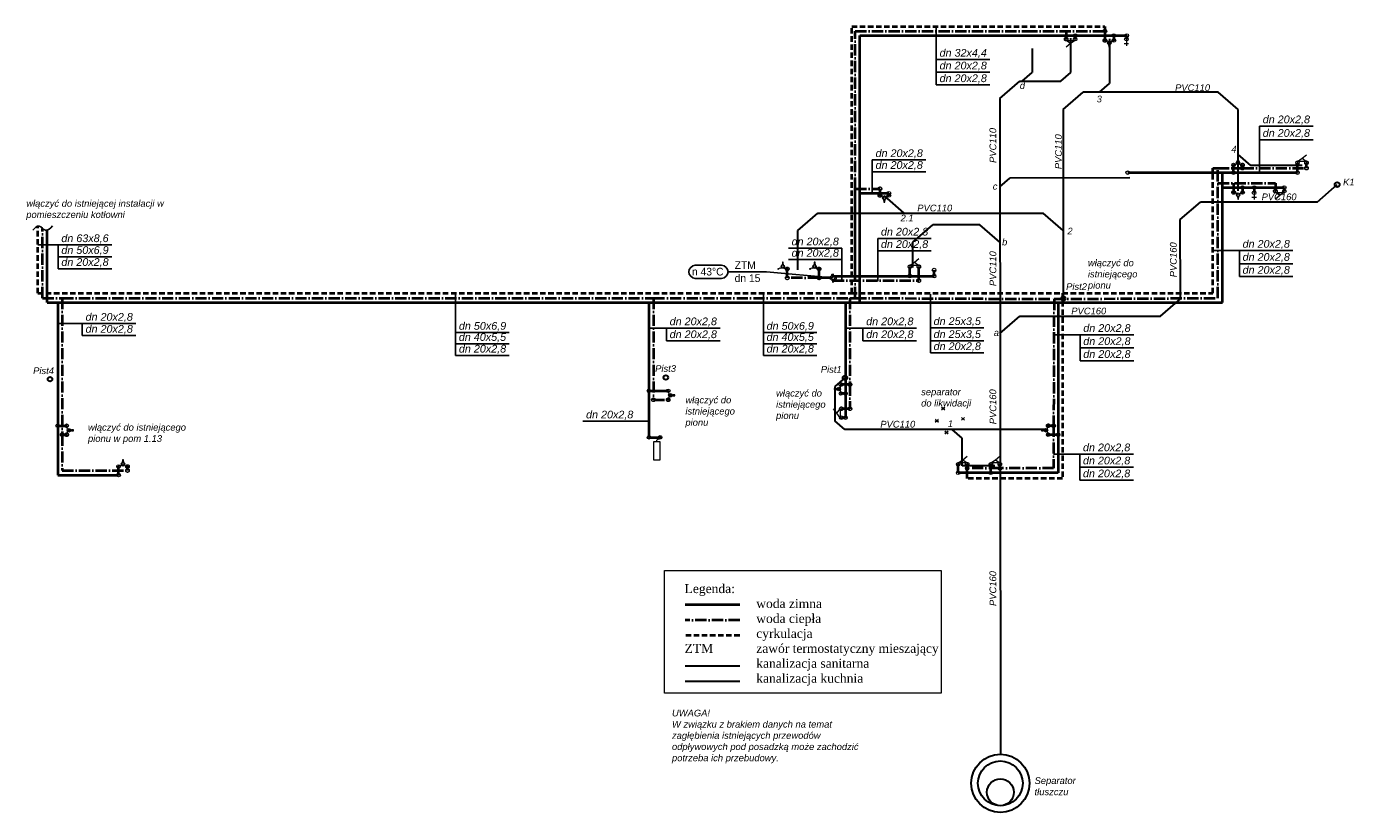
# Model space of a CAD drawing. Header units: millimetres. Extents: x 140532 to 182405, y -11883 to 1516.
# Tile 14 of 23: x 153646 to 156610, y -11355 to -9601. Entities that reach past the tile are written whole.
import ezdxf

# ---------------------------------------------------------------- set-up
doc = ezdxf.new("R2010")
doc.units = ezdxf.units.MM
for name, pattern in [('H2OCW', [0]), ('H2OCYR', [181.05, 120.7, -60.35]), ('H2OHW', [371.354, 250.4, -60.35, 0.254, -60.35])]:
    doc.linetypes.add(name, pattern=pattern)
for name, color, linetype, lineweight in [('kan_kuchnia', 30, 'Continuous', 30), ('kanalizacja sanitarna', 24, 'Continuous', 30), ('SAN_Armatura H2O na rzucie', 7, 'Continuous', 13), ('SAN_Odbiorniki H2O na rzucie', 7, 'Continuous', 13), ('SAN_Przewody ciepłej wody H2O na rzucie', 1, 'H2OHW', 40), ('SAN_Przybory H2O na rzucie', 7, 'Continuous', 13), ('woda opis', 7, 'Continuous', 25)]:
    doc.layers.add(name, color=color, linetype=linetype, lineweight=lineweight)
for name, color, linetype in [('SAN_Etykiety armatury H2O na rzucie', 7, 'Continuous'), ('SAN_Etykiety przewodów H2O na rzucie', 7, 'Continuous'), ('SAN_Piony H2O na rzucie', 8, 'Continuous')]:
    doc.layers.add(name, color=color, linetype=linetype)
doc.layers.add('SAN_Przewody cyrkulacji H2O na rzucie', color=7, linetype='Continuous', lineweight=40, true_color=0x800080)
doc.layers.add('SAN_Przewody zimnej wody H2O na rzucie', color=7, linetype='Continuous', lineweight=40, true_color=0x4aa5ff)
doc.styles.add('Etykiety armatury H2O na rzucie', font='txt')
doc.styles.add('Etykiety przewodów H2O na rzucie', font='ariali.ttf')

# ---------------------------------------------------------------- blocks, each defined once
blk = doc.blocks.new('BATCZST')
at = {"layer": 'SAN_Odbiorniki H2O na rzucie'}
for points in [[(-10, -60), (-10, -100), (10, -100), (10, -60)], [(0, -100), (0, -40)]]:
    blk.add_lwpolyline(points, dxfattribs=at)
for centre, radius in [((-100, 50), 10), ((0, 0), 40), ((100, 50), 10)]:
    blk.add_circle(centre, radius, dxfattribs=at)
at = {"layer": 'SAN_Odbiorniki H2O na rzucie', "linetype": 'Continuous'}
for points in [[(-30, 30), (-60, 50), (-70, 20), (-100, 50)], [(30, 30), (60, 50), (70, 20), (100, 50)]]:
    blk.add_open_spline(points, degree=3, dxfattribs=at)
at = {"layer": 'SAN_Odbiorniki H2O na rzucie'}
blk.add_open_spline([(-20, 0), (-20, -20), (-20, -40), (-10, -60), (-10, -60), (-10, -70), (10, -70), (10, -60), (10, -60), (20, -40), (20, -20), (20, 0), (20, 0), (20, 10), (10, 20), (0, 20), (0, 20), (-10, 20), (-20, 10), (-20, 0)], degree=3, knots=[0, 0, 0, 0, 0.05, 0.05, 0.05, 0.05, 0.1, 0.1, 0.1, 0.1, 0.15, 0.15, 0.15, 0.15, 0.2, 0.2, 0.2, 0.2, 1, 1, 1, 1], dxfattribs=at)
blk = doc.blocks.new('BATCZRW')
at = {"layer": 'SAN_Odbiorniki H2O na rzucie'}
for p, q in [((-100, -30), (-100, 0)), ((100, -30), (100, 0)), ((0, -100), (-100, -180))]:
    blk.add_line(p, q, dxfattribs=at)
blk.add_lwpolyline([(-100, -30), (100, -30), (0, -100), (-100, -30)], dxfattribs=at)
blk = doc.blocks.new('ZBPL_H')
at = {"layer": 'SAN_Przybory H2O na rzucie'}
blk.add_lwpolyline([(-200, 0), (200, 0), (200, 150), (-200, 150), (-200, 0)], dxfattribs=at)
blk.add_circle((300, 0), 10, dxfattribs=at)
at = {"layer": 'SAN_Przybory H2O na rzucie', "linetype": 'Continuous'}
blk.add_open_spline([(200, 80), (240, 80), (240, 70), (250, 60), (250, 60), (260, 50), (270, 0), (300, 0)], degree=3, knots=[0, 0, 0, 0, 0.125, 0.125, 0.125, 0.125, 1, 1, 1, 1], dxfattribs=at)
blk = doc.blocks.new('ZAWCZ')
at = {"layer": 'SAN_Odbiorniki H2O na rzucie'}
for p, q in [((0, 0), (0, -150)), ((-50, -100), (50, -100))]:
    blk.add_line(p, q, dxfattribs=at)
blk = doc.blocks.new('VERTPIPEHOTWATER_H2O_P')
at = {"layer": 'SAN_Przewody ciepłej wody H2O na rzucie', "lineweight": 13}
blk.add_circle((0, 0), 40, dxfattribs=at)
blk = doc.blocks.new('VERTPIPECOLDWATER_H2O_P')
at = {"layer": 'SAN_Przewody zimnej wody H2O na rzucie', "lineweight": 13}
blk.add_circle((0, 0), 40, dxfattribs=at)
blk = doc.blocks.new('VERTPIPECIRWATER_H2O_P')
at = {"layer": 'SAN_Przewody cyrkulacji H2O na rzucie', "lineweight": 13}
blk.add_circle((0, 0), 40, dxfattribs=at)
blk = doc.blocks.new('ZTMIXCWU_H2O_P_V')
at = {"layer": 'SAN_Armatura H2O na rzucie'}
blk.add_lwpolyline([(20, 20), (20, 80), (-20, 80), (-20, 20)], dxfattribs=at)
blk.add_circle((0, 0), 40, dxfattribs=at)
at = {"layer": 'SAN_Przewody ciepłej wody H2O na rzucie'}
for points in [[(70, 20), (40, 0), (40, 0), (40, 0), (70, -20), (70, 20)], [(0, -70), (20, -40), (0, -40), (0, -40), (0, -40), (0, -40), (-20, -40), (0, -70)]]:
    blk.add_lwpolyline(points, dxfattribs=at)
at = {"layer": 'SAN_Przewody zimnej wody H2O na rzucie'}
blk.add_lwpolyline([(-70, 20), (-40, 0), (-70, -20), (-70, 20)], dxfattribs=at)

msp = doc.modelspace()

# ---------------------------------------------------------------- linework, layer by layer
at = {"lineweight": 0}
msp.add_lwpolyline([(155070.8, -10815.2), (155689.3, -10815.2), (155689.3, -11088.7), (155070.8, -11088.7)], close=True, dxfattribs=at)
at = {"layer": 'kan_kuchnia'}
for p, q in [((155978.5, -9703.5), (155978.5, -9626.8)), ((155892.1, -9650.3), (155892.2, -9703.5)), ((155820.1, -9761.9), (155864.7, -9723.1)), ((155864.7, -9723.1), (155956.2, -9722.9)), ((155869.8, -9723.1), (155892.2, -9703.5)), ((155956.2, -9722.9), (155978.5, -9703.5)), ((155820.1, -9761.9), (155821.4, -11225.1)), ((155820.3, -9958.8), (155842.7, -9939.3)), ((156111, -9938.8), (155842.7, -9939.3)), ((156529.2, -9992.6), (156573.8, -9953.8)), ((156223.4, -10031.7), (156268.3, -9992.6)), ((156529.2, -9992.6), (156268.3, -9992.6)), ((155625.7, -10082.1), (155670.3, -10043.3)), ((155775.8, -10043.3), (155670.3, -10043.3)), ((155820.4, -10082.1), (155775.8, -10043.3)), ((156223.7, -10208.7), (156223.4, -10031.7)), ((155625.7, -10138.7), (155625.7, -10082.1)), ((156179.1, -10247.5), (156223.7, -10208.7)), ((155820.4, -10286.2), (155865, -10247.4)), ((155865, -10247.4), (156179.1, -10247.4)), ((155239, -11062.7), (155117.5, -11062.7))]:
    msp.add_line(p, q, dxfattribs=at)
for centre, radius in [((156573.8, -9953.8), 5.5), ((155821.4, -11290.1), 65), ((155821.4, -11290.1), 50), ((155821.4, -11310.1), 30)]:
    msp.add_circle(centre, radius, dxfattribs=at)
at = {"layer": 'kanalizacja sanitarna'}
for p, q in [((156065, -9628.6), (156065, -9728.1)), ((155961.9, -9786.3), (156006.5, -9747.5)), ((156308, -9747.5), (156006.5, -9747.5)), ((156042.7, -9747.5), (156065, -9728.1)), ((156352.6, -9786.3), (156308, -9747.5)), ((155961.9, -9786.3), (155961.9, -10208.1)), ((156352.6, -9967.9), (156352.6, -9786.3)), ((156380.8, -9910.9), (156352.6, -9886.4)), ((156495.4, -9910.9), (156380.8, -9910.9)), ((155606.8, -10017.7), (155562.2, -9978.9)), ((155368.9, -10056.5), (155413.5, -10017.7)), ((155413.5, -10017.7), (155917.3, -10017.7)), ((155961.9, -10056.5), (155917.3, -10017.7)), ((155368.9, -10144.1), (155368.9, -10056.5)), ((155474.2, -10385), (155451.9, -10404.4)), ((155451.9, -10404.4), (155451.9, -10480.7)), ((155474.2, -10500.1), (155451.9, -10480.7)), ((155927.8, -10500.1), (155474.2, -10500.1)), ((155736.2, -10519.5), (155713.9, -10500.1)), ((155736.2, -10581.4), (155736.2, -10519.5)), ((155809, -10581.4), (155736.2, -10581.4)), ((155239, -11028.5), (155117.5, -11028.5))]:
    msp.add_line(p, q, dxfattribs=at)
at = {"layer": 'kanalizacja sanitarna', "color": 1, "lineweight": 25}
for p, q in [((155690.2, -10450.3), (155697.4, -10456.3)), ((155697.4, -10450.3), (155690.2, -10456.3)), ((155675.6, -10477.8), (155682.8, -10483.7)), ((155682.8, -10477.8), (155675.6, -10483.7)), ((155734.2, -10473.7), (155741.4, -10479.7)), ((155741.4, -10473.7), (155734.2, -10479.7)), ((155697.6, -10504.2), (155704.8, -10510.2)), ((155704.8, -10504.2), (155697.6, -10510.2))]:
    msp.add_line(p, q, dxfattribs=at)
at = {"layer": 'kanalizacja sanitarna'}
for centre in [(155961.9, -10208.1), (153698.2, -10388), (155074, -10384.3), (155474.2, -10385)]:
    msp.add_circle(centre, 5, dxfattribs=at)
at = {"layer": 'SAN_Etykiety armatury H2O na rzucie'}
for p, q in [((155298.8, -10148.5), (155213.2, -10148.5)), ((155447.3, -10162), (155298.8, -10148.5))]:
    msp.add_line(p, q, dxfattribs=at)
msp.add_open_spline([(155125.1, -10148.5), (155125.1, -10141.2), (155132.3, -10133.9), (155139.6, -10133.9), (155139.6, -10133.9), (155169.1, -10133.9), (155169.1, -10133.9), (155198.6, -10133.9), (155198.6, -10133.9), (155205.9, -10133.9), (155213.2, -10141.2), (155213.2, -10148.5), (155213.2, -10148.5), (155213.2, -10148.5), (155213.2, -10148.5), (155213.2, -10148.5), (155213.2, -10148.5), (155213.2, -10155.7), (155205.9, -10163), (155198.6, -10163), (155198.6, -10163), (155169.1, -10163), (155169.1, -10163), (155139.6, -10163), (155139.6, -10163), (155132.3, -10163), (155125.1, -10155.7), (155125.1, -10148.5), (155125.1, -10148.5), (155125.1, -10148.5), (155125.1, -10148.5), (155125.1, -10148.5)], degree=3, knots=[0, 0, 0, 0, 0.03125, 0.03125, 0.03125, 0.03125, 0.0625, 0.0625, 0.0625, 0.0625, 0.09375, 0.09375, 0.09375, 0.09375, 0.125, 0.125, 0.125, 0.125, 0.15625, 0.15625, 0.15625, 0.15625, 0.1875, 0.1875, 0.1875, 0.1875, 0.21875, 0.21875, 0.21875, 0.21875, 1, 1, 1, 1], dxfattribs=at)
at = {"layer": 'SAN_Etykiety przewodów H2O na rzucie'}
for p, q in [((155678.3, -9601), (155678.3, -9731.4)), ((155678.3, -9674.6), (155798.1, -9674.6)), ((155678.3, -9703), (155798.1, -9703)), ((155678.3, -9731.4), (155798.1, -9731.4)), ((156400.3, -9927), (156400.3, -9823.2)), ((156520.1, -9823.2), (156400.3, -9823.2)), ((156520.1, -9853.5), (156400.3, -9853.5)), ((155535.3, -9973), (155535.3, -9898.6)), ((155535.3, -9898.6), (155655.1, -9898.6)), ((155535.3, -9925), (155655.1, -9925)), ((155667.1, -10073.8), (155547.3, -10073.8)), ((155547.3, -10169), (155547.3, -10073.8)), ((153716.2, -10088.5), (153670.7, -10088.5)), ((153836, -10088.5), (153716.2, -10088.5)), ((153716.2, -10141.6), (153716.2, -10088.5)), ((155467.5, -10095.7), (155347.7, -10095.7)), ((155467.5, -10095.7), (155467.5, -10168)), ((155547.3, -10101.5), (155667.1, -10101.5)), ((156355.3, -10101), (156297, -10101)), ((156355.3, -10101), (156475.1, -10101)), ((156355.3, -10101), (156355.3, -10159.1)), ((153836, -10114.9), (153716.2, -10114.9)), ((155467.5, -10121.1), (155347.7, -10121.1)), ((156355.3, -10130.3), (156475.1, -10130.3)), ((153716.2, -10141.6), (153836, -10141.6)), ((156355.3, -10159.1), (156475.1, -10159.1)), ((154604.4, -10335), (154604.4, -10196)), ((155291.9, -10335), (155291.9, -10196)), ((155665, -10198.5), (155665, -10329.5)), ((153715.3, -10264), (153770.3, -10264)), ((153770.3, -10264), (153890.1, -10264)), ((153770.3, -10290.8), (153770.3, -10264)), ((154604.4, -10284.1), (154724.2, -10284.1)), ((155036.3, -10274), (155075.3, -10274)), ((155075.3, -10274), (155195.1, -10274)), ((155075.3, -10302.8), (155075.3, -10274)), ((155291.9, -10284.1), (155411.7, -10284.1)), ((155475.3, -10274), (155514.3, -10274)), ((155514.3, -10274), (155634.1, -10274)), ((155514.3, -10302.8), (155514.3, -10274)), ((155665, -10273.5), (155784.8, -10273.5)), ((153770.3, -10290.8), (153890.1, -10290.8)), ((154604.2, -10308.9), (154724, -10308.9)), ((155075.3, -10302.8), (155195.1, -10302.8)), ((155291.7, -10308.9), (155411.5, -10308.9)), ((155514.3, -10302.8), (155634.1, -10302.8)), ((155665, -10302.5), (155784.8, -10302.5)), ((155999.4, -10288.9), (155941.1, -10288.9)), ((155999.4, -10288.9), (156119.2, -10288.9)), ((155999.4, -10288.9), (155999.4, -10347)), ((154604.4, -10335), (154724.2, -10335)), ((155291.9, -10335), (155411.7, -10335)), ((155665, -10329.5), (155784.8, -10329.5)), ((155999.4, -10318.2), (156119.2, -10318.2)), ((155999.4, -10347), (156119.2, -10347)), ((155008.3, -10482), (154888.5, -10482)), ((155036.3, -10482), (155008.3, -10482)), ((155998.7, -10555.3), (155940.3, -10555.3)), ((155998.7, -10555.3), (156118.5, -10555.3)), ((155998.7, -10555.3), (155998.7, -10613.4)), ((155998.7, -10584.6), (156118.5, -10584.6)), ((155998.7, -10613.4), (156118.5, -10613.4))]:
    msp.add_line(p, q, dxfattribs=at)
msp.add_spline([(153659.6, -10055.7), (153673.9, -10046.4), (153688.2, -10055.7), (153704, -10046.1)], degree=3, dxfattribs=at)
at = {"layer": 'SAN_Przewody ciepłej wody H2O na rzucie', "linetype": 'H2OHW', "ltscale": 0.1}
for p, q in [((155497.3, -9963), (155497.3, -9611)), ((155497.3, -9611), (155879.3, -9611)), ((155879.3, -9611), (156055, -9611.4)), ((156307.3, -10207), (156307.3, -9917)), ((156307.3, -9917), (156362.3, -9917)), ((156362.3, -9917), (156505.3, -9917)), ((156307.3, -9950.3), (156435.8, -9950.3)), ((155497.3, -9963), (155552.3, -9963)), ((153681.7, -10207), (153681.7, -10051.5)), ((155416.3, -10162), (155345.3, -10162)), ((155442.3, -10162), (155416.3, -10162)), ((155447.3, -10168), (155639.3, -10168)), ((155497.3, -10207.1), (155497.3, -10168)), ((153681.7, -10207), (153725.3, -10207)), ((153725.3, -10207), (153725.3, -10512)), ((153725.3, -10207), (155046.3, -10207)), ((155046.3, -10207), (155046.3, -10434)), ((155046.3, -10207), (155485.3, -10207)), ((155485.3, -10207), (155485.3, -10400)), ((155497.3, -10207.1), (155941.3, -10209)), ((155941.3, -10209), (155940.3, -10492)), ((155941.3, -10209), (156307.3, -10207)), ((155485.3, -10400), (155485.3, -10454)), ((155046.3, -10434), (155079.3, -10434)), ((155940.3, -10492), (155940.3, -10587)), ((153725.3, -10512), (153725.3, -10592)), ((153725.3, -10592), (153871.3, -10592)), ((155820.3, -10587), (155747.3, -10587)), ((155940.3, -10587), (155820.3, -10587)), ((155239, -10925.7), (155117.5, -10925.7))]:
    msp.add_line(p, q, dxfattribs=at)
at = {"layer": 'SAN_Przewody ciepłej wody H2O na rzucie', "linetype": 'H2OHW'}
for p, q in [((155968.3, -9611), (155968.3, -9629)), ((156055, -9611), (156055, -9632)), ((156362.3, -9917), (156362.3, -9910)), ((156505.3, -9917), (156505.3, -9905)), ((156342.6, -9950.3), (156342.6, -9971.3)), ((156435.8, -9950.3), (156435.8, -9968.3)), ((155497.3, -10168), (155497.3, -9963)), ((155552.3, -9963), (155552.3, -9978)), ((155639.3, -10168), (155639.3, -10137)), ((155345.3, -10162), (155345.3, -10142)), ((155416.3, -10162), (155416.3, -10142)), ((155485.3, -10207), (155497.3, -10207.1)), ((155485.3, -10400), (155465.3, -10400)), ((155485.3, -10454), (155466.3, -10454)), ((155940.3, -10492), (155928.3, -10492)), ((153725.3, -10512), (153735.3, -10512)), ((153871.3, -10592), (153871.3, -10583)), ((155747.3, -10587), (155747.3, -10578)), ((155820.3, -10587), (155820.3, -10578))]:
    msp.add_line(p, q, dxfattribs=at)
at = {"layer": 'SAN_Przewody cyrkulacji H2O na rzucie', "linetype": 'H2OCYR', "ltscale": 0.1}
for p, q in [((155489.3, -9601), (156055, -9601)), ((155489.3, -10196), (155489.3, -9601)), ((156296.3, -10196), (156296.3, -9917)), ((153670.7, -10196), (153670.7, -10046.6)), ((153670.7, -10196), (155489.3, -10196)), ((155489.3, -10196), (155960.3, -10196)), ((155960.3, -10196), (155960.3, -10610)), ((155960.3, -10196), (156296.3, -10196)), ((155960.3, -10610), (155747.3, -10610)), ((155239, -10960), (155117.5, -10960))]:
    msp.add_line(p, q, dxfattribs=at)
at = {"layer": 'SAN_Przewody cyrkulacji H2O na rzucie', "linetype": 'H2OCYR'}
for p, q in [((156055, -9601), (156055, -9611)), ((156296.3, -9917), (156307.3, -9917)), ((155747.3, -10610), (155747.3, -10587))]:
    msp.add_line(p, q, dxfattribs=at)
at = {"layer": 'SAN_Przewody zimnej wody H2O na rzucie', "linetype": 'H2OCW'}
for p, q in [((155507.3, -9973), (155507.3, -9621)), ((155507.3, -9621), (156075, -9621)), ((155988.3, -9621), (155988.3, -9629)), ((156075, -9621), (156075, -9632)), ((156075, -9621), (156104, -9621)), ((156104, -9621), (156103, -9629)), ((156105.9, -9927), (156342.3, -9927)), ((156317.3, -10217), (156317.3, -9927)), ((156342.3, -9927), (156342.3, -9910)), ((156342.3, -9927), (156485.3, -9927)), ((156485.3, -9927), (156485.3, -9905)), ((156317.3, -9960.3), (156455.8, -9960.3)), ((156362.6, -9960.3), (156362.6, -9971.3)), ((156388.3, -9960.3), (156388.3, -9971.3)), ((156455.8, -9960.3), (156455.8, -9968.3)), ((155507.3, -9973), (155572.3, -9973)), ((155507.3, -10158), (155507.3, -9973)), ((155572.3, -9973), (155572.3, -9978)), ((153691.7, -10217), (153691.7, -10055.7)), ((155619.3, -10158), (155619.3, -10137)), ((155447.3, -10158), (155619.3, -10158)), ((155507.3, -10217), (155507.3, -10158)), ((155619.3, -10158), (155673.3, -10158)), ((155673.3, -10158), (155673.3, -10144.6)), ((153691.7, -10217), (155036.3, -10217)), ((153715.3, -10217), (153715.3, -10492)), ((155036.3, -10217), (155036.3, -10414)), ((155036.3, -10217), (155475.3, -10217)), ((155475.3, -10217), (155475.3, -10420)), ((155475.3, -10217), (155507.3, -10217)), ((155507.3, -10217), (155950.3, -10217)), ((155950.3, -10217), (155950.3, -10512)), ((155950.3, -10217), (156317.3, -10217)), ((155036.3, -10414), (155079.3, -10414)), ((155036.3, -10414), (155036.3, -10518)), ((155475.3, -10420), (155465.3, -10420)), ((155475.3, -10420), (155475.3, -10474)), ((153715.3, -10492), (153715.3, -10602)), ((153715.3, -10492), (153735.3, -10492)), ((155475.3, -10474), (155466.3, -10474)), ((155036.3, -10518), (155061.3, -10518)), ((155950.3, -10512), (155928.3, -10512)), ((155950.3, -10512), (155950.3, -10597)), ((153851.3, -10602), (153851.3, -10583)), ((155727.3, -10597), (155727.3, -10578)), ((155800.3, -10597), (155800.3, -10578)), ((153715.3, -10602), (153851.3, -10602)), ((155800.3, -10597), (155727.3, -10597)), ((155950.3, -10597), (155800.3, -10597)), ((155239, -10891.5), (155117.5, -10891.5))]:
    msp.add_line(p, q, dxfattribs=at)

# ---------------------------------------------------------------- block references
at = {"layer": 'SAN_Armatura H2O na rzucie', "xscale": 0.1, "yscale": 0.1, "zscale": 0.1, "rotation": 270}
msp.add_blockref('ZTMIXCWU_H2O_P_V', (155447.3, -10162), dxfattribs=at)
at = {"layer": 'SAN_Odbiorniki H2O na rzucie', "xscale": 0.1, "yscale": 0.1, "zscale": 0.1}
for name, p in [('BATCZRW', (155978.3, -9629)), ('BATCZST', (156065, -9637)), ('ZAWCZ', (156103, -9629)), ('BATCZST', (155562.3, -9983)), ('BATCZST', (156352.6, -9976.3)), ('ZAWCZ', (156388.3, -9972)), ('BATCZRW', (156445.8, -9968.3))]:
    msp.add_blockref(name, p, dxfattribs=at)
for name, p, rotation in [('BATCZST', (156352.3, -9905), 180), ('BATCZRW', (156495.3, -9905), 180), ('BATCZST', (155335.3, -10137), 180), ('BATCZST', (155406.3, -10137), 180), ('BATCZRW', (155629.3, -10137), 180), ('BATCZST', (155460.3, -10410), 270), ('BATCZST', (155084.3, -10424), 90.00000000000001), ('BATCZRW', (155466.3, -10464), 270), ('BATCZST', (153740.3, -10502), 90), ('BATCZST', (155923.3, -10502), 270), ('ZBPL_H', (155061.3, -10548), 90.00000000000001), ('BATCZST', (153861.3, -10578), 180), ('BATCZRW', (155737.3, -10578), 180), ('BATCZRW', (155810.3, -10578), 180)]:
    msp.add_blockref(name, p, dxfattribs=dict(at, rotation=rotation))
at = {"layer": 'SAN_Piony H2O na rzucie', "xscale": 0.1, "yscale": 0.1, "zscale": 0.1}
for name, p in [('VERTPIPEHOTWATER_H2O_P', (155968.3, -9629)), ('VERTPIPECOLDWATER_H2O_P', (155988.3, -9621)), ('VERTPIPECOLDWATER_H2O_P', (155988.3, -9629)), ('VERTPIPECIRWATER_H2O_P', (156055, -9611)), ('VERTPIPEHOTWATER_H2O_P', (156055, -9632)), ('VERTPIPECOLDWATER_H2O_P', (156075, -9621)), ('VERTPIPECOLDWATER_H2O_P', (156075, -9632)), ('VERTPIPECOLDWATER_H2O_P', (156103, -9629)), ('VERTPIPECOLDWATER_H2O_P', (156104, -9621)), ('VERTPIPECOLDWATER_H2O_P', (156485.3, -9905)), ('VERTPIPEHOTWATER_H2O_P', (156505.3, -9905)), ('VERTPIPECOLDWATER_H2O_P', (156105.9, -9927)), ('VERTPIPECOLDWATER_H2O_P', (156342.3, -9910)), ('VERTPIPECOLDWATER_H2O_P', (156342.3, -9927)), ('VERTPIPEHOTWATER_H2O_P', (156362.3, -9910)), ('VERTPIPEHOTWATER_H2O_P', (156362.3, -9917)), ('VERTPIPECOLDWATER_H2O_P', (156485.3, -9927)), ('VERTPIPEHOTWATER_H2O_P', (156505.3, -9917)), ('VERTPIPEHOTWATER_H2O_P', (155552.3, -9963)), ('VERTPIPECOLDWATER_H2O_P', (156362.6, -9960.3)), ('VERTPIPECOLDWATER_H2O_P', (156388.3, -9960.3)), ('VERTPIPECOLDWATER_H2O_P', (156455.8, -9960.3)), ('VERTPIPEHOTWATER_H2O_P', (155552.3, -9978)), ('VERTPIPECOLDWATER_H2O_P', (155572.3, -9973)), ('VERTPIPECOLDWATER_H2O_P', (155572.3, -9978)), ('VERTPIPEHOTWATER_H2O_P', (156342.6, -9971.3)), ('VERTPIPECOLDWATER_H2O_P', (156362.6, -9971.3)), ('VERTPIPECOLDWATER_H2O_P', (156388.3, -9972)), ('VERTPIPEHOTWATER_H2O_P', (156435.8, -9968.3)), ('VERTPIPECOLDWATER_H2O_P', (156455.8, -9968.3)), ('VERTPIPEHOTWATER_H2O_P', (155345.3, -10142)), ('VERTPIPEHOTWATER_H2O_P', (155416.3, -10142)), ('VERTPIPECOLDWATER_H2O_P', (155619.3, -10137)), ('VERTPIPEHOTWATER_H2O_P', (155639.3, -10137)), ('VERTPIPEHOTWATER_H2O_P', (155345.3, -10162)), ('VERTPIPEHOTWATER_H2O_P', (155416.3, -10162)), ('VERTPIPECOLDWATER_H2O_P', (155619.3, -10158)), ('VERTPIPEHOTWATER_H2O_P', (155639.3, -10168)), ('VERTPIPECOLDWATER_H2O_P', (155673.3, -10144.6)), ('VERTPIPECOLDWATER_H2O_P', (155673.3, -10158)), ('VERTPIPEHOTWATER_H2O_P', (155465.3, -10400)), ('VERTPIPEHOTWATER_H2O_P', (155485.3, -10400)), ('VERTPIPECOLDWATER_H2O_P', (155036.3, -10414)), ('VERTPIPEHOTWATER_H2O_P', (155046.3, -10434)), ('VERTPIPECOLDWATER_H2O_P', (155079.3, -10414)), ('VERTPIPEHOTWATER_H2O_P', (155079.3, -10434)), ('VERTPIPECOLDWATER_H2O_P', (155465.3, -10420)), ('VERTPIPECOLDWATER_H2O_P', (155475.3, -10420)), ('VERTPIPEHOTWATER_H2O_P', (155466.3, -10454)), ('VERTPIPEHOTWATER_H2O_P', (155485.3, -10454)), ('VERTPIPECOLDWATER_H2O_P', (153715.3, -10492)), ('VERTPIPECOLDWATER_H2O_P', (153735.3, -10492)), ('VERTPIPECOLDWATER_H2O_P', (155466.3, -10474)), ('VERTPIPECOLDWATER_H2O_P', (155475.3, -10474)), ('VERTPIPEHOTWATER_H2O_P', (155928.3, -10492)), ('VERTPIPEHOTWATER_H2O_P', (155940.3, -10492)), ('VERTPIPEHOTWATER_H2O_P', (153725.3, -10512)), ('VERTPIPEHOTWATER_H2O_P', (153735.3, -10512)), ('VERTPIPECOLDWATER_H2O_P', (155036.3, -10518)), ('VERTPIPECOLDWATER_H2O_P', (155061.3, -10518)), ('VERTPIPECOLDWATER_H2O_P', (155928.3, -10512)), ('VERTPIPECOLDWATER_H2O_P', (155950.3, -10512)), ('VERTPIPECOLDWATER_H2O_P', (153851.3, -10583)), ('VERTPIPEHOTWATER_H2O_P', (153871.3, -10583)), ('VERTPIPECOLDWATER_H2O_P', (155727.3, -10578)), ('VERTPIPEHOTWATER_H2O_P', (155747.3, -10578)), ('VERTPIPECIRWATER_H2O_P', (155747.3, -10587)), ('VERTPIPECOLDWATER_H2O_P', (155800.3, -10578)), ('VERTPIPEHOTWATER_H2O_P', (155820.3, -10578)), ('VERTPIPEHOTWATER_H2O_P', (155820.3, -10587)), ('VERTPIPECOLDWATER_H2O_P', (153851.3, -10602)), ('VERTPIPEHOTWATER_H2O_P', (153871.3, -10592)), ('VERTPIPECOLDWATER_H2O_P', (155727.3, -10597)), ('VERTPIPECOLDWATER_H2O_P', (155800.3, -10597))]:
    msp.add_blockref(name, p, dxfattribs=at)

# ---------------------------------------------------------------- texts
at = {"insert": (155116, -10845.5), "char_height": 20, "width": 650.864, "attachment_point": 1}
msp.add_mtext('{\\fTimes New Roman|b0|i0|c238|p18;Legenda:\\P^I^Iwoda zimna\\P^I^Iwoda ciepła\\P^I^Icyrkulacja\\PZTM^I^Izawór termostatyczny mieszający\\P^I^Ikanalizacja sanitarna\\P^I^Ikanalizacja kuchnia\\P^I^I\\P^I^I\\P^I^I}', dxfattribs=at)
at = {"layer": 'kan_kuchnia', "char_height": 15, "width": 437.071, "attachment_point": 1}
for s, insert in [('{\\fArial|b0|i1|c238|p34;d}', (155864.8, -9725.2)), ('{\\fArial|b0|i1|c238|p34;c}', (155804.4, -9950.1)), ('{\\fArial|b0|i1|c238|p34;K1}', (156587, -9940.7)), ('{\\fArial|b0|i1|c238|p34;PVC160}', (156405.1, -9973.6)), ('{\\fArial|b0|i1|c238|p34;b}', (155825.2, -10074.5)), ('{\\fArial|b0|i1|c238|p34;PVC160}', (155979.9, -10228.4)), ('{\\fArial|b0|i1|c238|p34;a}', (155806.5, -10276.7)), ('{\\fArial|b0|i1|c238|p34;Separator \\Ptłuszczu\\P}', (155897.8, -11276.6))]:
    msp.add_mtext(s, dxfattribs=dict(at, insert=insert))
at = {"layer": 'kan_kuchnia', "char_height": 15, "width": 437.071, "attachment_point": 1, "rotation": 90.0732}
for s, insert in [('{\\fArial|b0|i1|c238|p34;PVC110}', (155797.2, -9905.4)), ('{\\fArial|b0|i1|c238|p34;PVC160}', (156200.3, -10160.6)), ('{\\fArial|b0|i1|c238|p34;PVC110}', (155797.2, -10180.4)), ('{\\fArial|b0|i1|c238|p34;PVC160}', (155797.2, -10488.7)), ('{\\fArial|b0|i1|c238|p34;PVC160}', (155797.2, -10894.4))]:
    msp.add_mtext(s, dxfattribs=dict(at, insert=insert))
at = {"layer": 'kanalizacja sanitarna', "char_height": 15, "width": 437.071, "attachment_point": 1}
for s, insert in [('{\\fArial|b0|i1|c238|p34;PVC110}', (156211.8, -9729.9)), ('{\\fArial|b0|i1|c238|p34;3}', (156036.6, -9755.1)), ('{\\fArial|b0|i1|c238|p34;4}', (156337.3, -9867.2)), ('{\\fArial|b0|i1|c238|p34;PVC110}', (155635.8, -9998.6)), ('{\\fArial|b0|i1|c238|p34;2.1}', (155598.4, -10020.8)), ('{\\fArial|b0|i1|c238|p34;2}', (155971.2, -10049.9)), ('{\\fArial|b0|i1|c238|p34;Pist2}', (155968.3, -10173.9)), ('{\\fArial|b0|i1|c238|p34;Pist4}', (153660.4, -10361.7)), ('{\\fArial|b0|i1|c238|p34;Pist3}', (155050.1, -10356.8)), ('{\\fArial|b0|i1|c238|p34;Pist1}', (155420.2, -10358.7)), ('{\\fArial|b0|i1|c238|p34;PVC110}', (155553.2, -10481)), ('{\\fArial|b0|i1|c238|p34;1}', (155704, -10479.9))]:
    msp.add_mtext(s, dxfattribs=dict(at, insert=insert))
at = {"layer": 'kanalizacja sanitarna', "insert": (155943.6, -9919.4), "char_height": 15, "width": 437.071, "attachment_point": 1, "rotation": 90.0732}
msp.add_mtext('{\\fArial|b0|i1|c238|p34;PVC110}', dxfattribs=at)
at = {"layer": 'SAN_Etykiety armatury H2O na rzucie', "style": 'Etykiety armatury H2O na rzucie'}
for s, p in [('n 43°C', (155132.4, -10156.6)), ('ZTM', (155227.8, -10142.1)), ('dn 15', (155227.7, -10171.2))]:
    msp.add_text(s, height=17.2, dxfattribs=at).set_placement(p)
at = {"layer": 'SAN_Etykiety przewodów H2O na rzucie', "style": 'Etykiety przewodów H2O na rzucie'}
for s, p in [('dn 32x4,4', (155685.6, -9668.2)), ('dn 20x2,8', (155685.6, -9696.6)), ('dn 20x2,8', (155685.6, -9725)), ('dn 20x2,8', (156407.6, -9816.8)), ('dn 20x2,8', (156407.6, -9847.1)), ('dn 20x2,8', (155542.6, -9892.2)), ('dn 20x2,8', (155542.6, -9918.6)), ('dn 20x2,8', (155554.6, -10067.4)), ('dn 63x8,6', (153723.5, -10082.1)), ('dn 20x2,8', (155355, -10089.3)), ('dn 20x2,8', (155554.6, -10095.1)), ('dn 20x2,8', (156362.6, -10094.6)), ('dn 50x6,9', (153723.5, -10108.5)), ('dn 20x2,8', (155355, -10114.7)), ('dn 20x2,8', (156362.6, -10123.9)), ('dn 20x2,8', (153723.5, -10135.2)), ('dn 20x2,8', (156362.6, -10152.7)), ('dn 20x2,8', (153777.6, -10257.6)), ('dn 20x2,8', (155082.6, -10267.6)), ('dn 20x2,8', (155521.6, -10267.6)), ('dn 25x3,5', (155672.3, -10267.1)), ('dn 20x2,8', (153777.6, -10284.4)), ('dn 40x5,5', (154611.5, -10302.5)), ('dn 50x6,9', (154611.7, -10277.7)), ('dn 20x2,8', (155082.6, -10296.4)), ('dn 40x5,5', (155299, -10302.5)), ('dn 50x6,9', (155299.2, -10277.7)), ('dn 20x2,8', (155521.6, -10296.4)), ('dn 25x3,5', (155672.3, -10296.1)), ('dn 20x2,8', (156006.7, -10282.5)), ('dn 20x2,8', (154611.7, -10328.6)), ('dn 20x2,8', (155299.2, -10328.6)), ('dn 20x2,8', (155672.3, -10323.1)), ('dn 20x2,8', (156006.7, -10311.8)), ('dn 20x2,8', (156006.7, -10340.6)), ('dn 20x2,8', (154895.8, -10475.6)), ('dn 20x2,8', (156006, -10548.9)), ('dn 20x2,8', (156006, -10578.2)), ('dn 20x2,8', (156006, -10607))]:
    msp.add_text(s, height=17.2, dxfattribs=at).set_placement(p)
at = {"layer": 'woda opis', "char_height": 15, "width": 437.071, "attachment_point": 1}
for s, insert in [('{\\fArial|b0|i1|c238|p34;włączyć do istniejącej instalacji w pomieszczeniu kotłowni}', (153645.1, -9988.2)), ('{\\fArial|b0|i1|c238|p34;włączyć do \\Pistniejącego \\Ppionu }', (156017, -10120.9)), ('{\\fArial|b0|i1|c238|p34;włączyć do \\Pistniejącego \\Ppionu }', (155117.7, -10427)), ('{\\fArial|b0|i1|c238|p34;włączyć do \\Pistniejącego \\Ppionu }', (155320.3, -10411.8)), ('{\\fArial|b0|i1|c238|p34;separator \\Pdo likwidacji }', (155644.4, -10409)), ('{\\fArial|b0|i1|c238|p34;włączyć do istniejącego \\Ppionu w pom 1.13}', (153783, -10488)), ('{\\fArial|b0|i1|c238|p34;UWAGA!\\PW związku z brakiem danych na temat zagłębienia istniejących przewodów odpływowych pod posadzką może zachodzić potrzeba ich przebudowy. }', (155087.7, -11125.8))]:
    msp.add_mtext(s, dxfattribs=dict(at, insert=insert))

doc.saveas('drawing.dxf')
